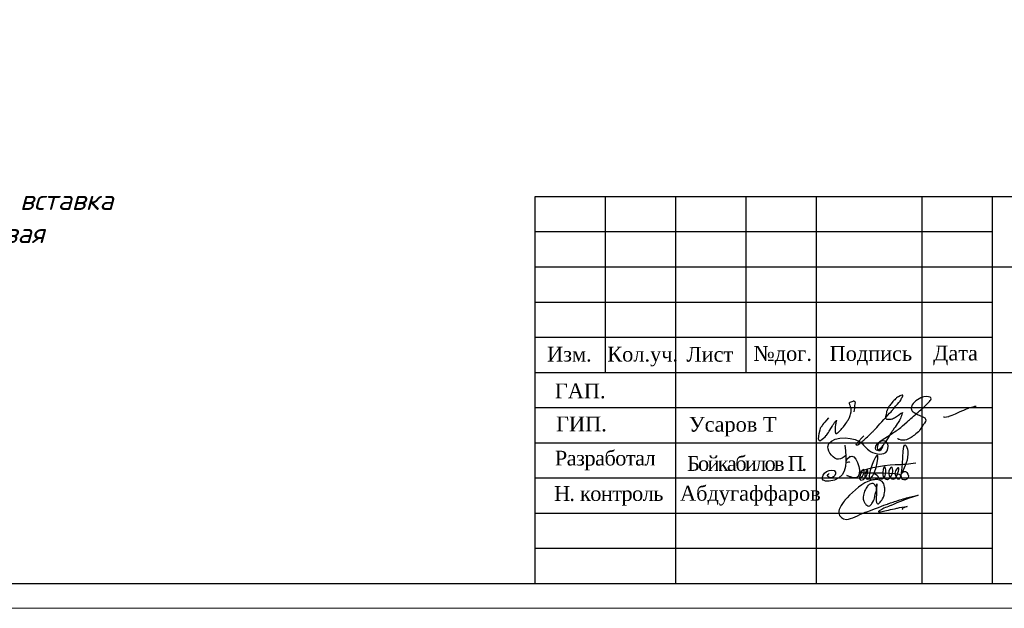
# Model space of a CAD drawing. Header units: millimetres. Extents: x 3960971 to 4113015, y -456608 to 60100.
# Tile 14 of 61: x 4018150 to 4032143, y -331110 to -322744. Entities that reach past the tile are written whole.
import ezdxf

# ---------------------------------------------------------------- set-up
doc = ezdxf.new("R2010")
doc.units = ezdxf.units.MM
doc.layers.add('SHTAMP', color=7, linetype='Continuous')
doc.layers.add('Формат', color=253, linetype='Continuous')
for name, color, linetype, lineweight in [('НАДПИСИ', 7, 'Continuous', 35), ('Элемент модели - Зона_Ном_пера__41', 7, 'Continuous', 25), ('ЭМ', 3, 'Continuous', 20)]:
    doc.layers.add(name, color=color, linetype=linetype, lineweight=lineweight)
doc.styles.add('seviyorum', font='times.ttf')
doc.styles.add('НВК_Ш_(3)_И', font='isocpeui.ttf', dxfattribs={"height": 3})

# ---------------------------------------------------------------- blocks, each defined once
blk = doc.blocks.new('*U161')
at = {"layer": 'ЭМ', "color": 0, "lineweight": 20, "ltscale": 0.5}
blk.add_lwpolyline([(0, 0), (594, 0), (594, 420), (0, 420)], close=True, dxfattribs=at)
at = {"layer": 'ЭМ', "color": 0, "lineweight": -2, "ltscale": 0.5}
blk.add_lwpolyline([(20, 5), (589, 5), (589, 415), (20, 415)], close=True, dxfattribs=at)
blk = doc.blocks.new('КАМКМ')
at = {"color": 5, "lineweight": 25, "ltscale": 0.9375}
for points in [[(1983704.6, 459888.5), (1983638.8, 459852.8), (1983538.6, 459967.2), (1983830.2, 460017.2), (1983932.1, 459926.1), (1984086, 459931.4), (1984080.6, 460011.9), (1984010.8, 460006.5), (1984009, 459933.2), (1984046.6, 459969), (1984043, 459985.1)], [(1983695.2, 459984.1), (1983600, 459660.6), (1983489.7, 459670), (1983527, 459740.4), (1983610.1, 459735.5), (1983574.2, 459682.3), (1983536.4, 459702.7), (1983549.7, 459721.2)], [(1984003.1, 459680.5), (1984052.1, 459677.5), (1984065.6, 459783.1), (1984046.4, 459708.2), (1984079, 459667.9), (1984138.6, 459740), (1984130.2, 459780.9), (1984101.3, 459720.7), (1984147.1, 459668.9), (1984186.9, 459729.1), (1984192.9, 459774.9), (1984162.7, 459744.8), (1984183.2, 459672.5), (1984251.9, 459986.9), (1984271.2, 459844.8), (1984229, 459729.1), (1984242.3, 459740), (1984270, 459730.3), (1984270, 459670.1), (1984221.8, 459672.5), (1984219.4, 459688.2), (1984154.1, 459718.3), (1983830.4, 459734.9), (1984162, 459803.7), (1984171.2, 459803.7), (1984351.1, 459820.6)], [(1983706.1, 459846), (1983759.1, 459882.4), (1983798.8, 459682.5), (1983713.9, 459704), (1983858, 459698), (1983870.2, 459757.2), (1983836.5, 459665), (1983881.6, 459677.1), (1983902.5, 459754.5), (1983880.9, 459692.6), (1983904.5, 459668.4), (1983993.4, 459891.1), (1983961.7, 459834.6), (1983952.3, 459663), (1984006.2, 459685.9), (1983963.8, 459720.8)]]:
    blk.add_spline(points, degree=3, dxfattribs=at)

msp = doc.modelspace()

# ---------------------------------------------------------------- linework, layer by layer
at = {"color": 7, "linetype": 'Continuous'}
for p, q in [((4025474.938, -325256.189, 38291.9), (4043974.938, -325256.189, 38291.9)), ((4025474.938, -330756.189, 38291.9), (4025474.938, -325256.189, 38291.9)), ((4026474.938, -327756.189, 38291.9), (4026474.938, -325256.189, 38291.9)), ((4027474.938, -330756.189, 38291.9), (4027474.938, -325256.189, 38291.9)), ((4028474.938, -327756.189, 38291.9), (4028474.938, -325256.189, 38291.9)), ((4029474.938, -330756.189, 38291.9), (4029474.938, -325256.189, 38291.9)), ((4030974.938, -330756.189, 38291.9), (4030974.938, -325256.189, 38291.9)), ((4031974.938, -330756.189, 38291.9), (4031974.938, -325256.189, 38291.9)), ((4031974.938, -326256.189, 38291.9), (4043974.938, -326256.189, 38291.9)), ((4025474.938, -327256.189, 38291.9), (4031974.938, -327256.189, 38291.9)), ((4025474.938, -327756.189, 38291.9), (4031974.938, -327756.189, 38291.9)), ((4031974.938, -327756.189, 38291.9), (4043974.938, -327756.189, 38291.9)), ((4031974.938, -329256.189, 38291.9), (4043974.938, -329256.189, 38291.9)), ((4025474.938, -330756.189, 38291.9), (4043974.938, -330756.189, 38291.9))]:
    msp.add_line(p, q, dxfattribs=at)
at = {"color": 7, "linetype": 'Continuous', "elevation": 38291.9}
for points in [[(4025474.938, -325756.189), (4031974.938, -325756.189)], [(4025474.938, -326256.189), (4031974.938, -326256.189)], [(4025474.938, -326756.189), (4031974.938, -326756.189)], [(4025474.938, -328256.189), (4031974.938, -328256.189)], [(4025474.938, -328756.189), (4031974.938, -328756.189)], [(4025474.938, -329256.189), (4031974.938, -329256.189)], [(4025474.938, -329756.189), (4031974.938, -329756.189)], [(4025474.938, -330256.189), (4031974.938, -330256.189)]]:
    msp.add_lwpolyline(points, dxfattribs=at)
at = {"layer": 'НАДПИСИ', "color": 186, "lineweight": 30, "true_color": 0x1c0070}
for points, knots in [([(4030145.579, -328659.83, 38291.9), (4030145.579, -328659.83, 38291.9), (4030047.077, -328762.535, 38291.9), (4030047.077, -328762.535, 38291.9), (4030047.077, -328762.535, 38291.9), (4030047.077, -328762.535, 38291.9), (4030025.904, -328791.067, 38291.9), (4030051.149, -328786.985, 38291.9), (4030051.149, -328786.985, 38291.9), (4030076.392, -328782.902, 38291.9), (4030095.114, -328760.902, 38291.9), (4030095.114, -328760.902, 38291.9), (4030095.114, -328760.902, 38291.9), (4030095.114, -328760.902, 38291.9), (4030198.447, -328672.882, 38291.9), (4030270.084, -328601.155, 38291.9), (4030270.084, -328601.155, 38291.9), (4030341.719, -328529.43, 38291.9), (4030550.109, -328296.312, 38291.9), (4030550.109, -328296.312, 38291.9), (4030550.109, -328296.312, 38291.9), (4030550.109, -328296.312, 38291.9), (4030652.682, -328174.055, 38291.9), (4030652.682, -328174.055, 38291.9), (4030652.682, -328174.055, 38291.9), (4030652.682, -328174.055, 38291.9), (4030665.709, -328167.547, 38291.9), (4030683.617, -328125.157, 38291.9), (4030683.617, -328125.157, 38291.9), (4030701.522, -328082.77, 38291.9), (4030708.032, -328076.26, 38291.9), (4030673.842, -328086.035, 38291.9), (4030673.842, -328086.035, 38291.9), (4030639.652, -328095.81, 38291.9), (4030600.584, -328130.045, 38291.9), (4030600.584, -328130.045, 38291.9), (4030600.584, -328130.045, 38291.9), (4030600.584, -328130.045, 38291.9), (4030543.599, -328188.73, 38291.9), (4030543.599, -328188.73, 38291.9), (4030543.599, -328188.73, 38291.9), (4030543.599, -328188.73, 38291.9), (4030502.899, -328239.262, 38291.9), (4030502.899, -328239.262, 38291.9), (4030502.899, -328239.262, 38291.9), (4030502.899, -328239.262, 38291.9), (4030468.707, -328314.252, 38291.9), (4030468.707, -328314.252, 38291.9), (4030468.707, -328314.252, 38291.9), (4030468.707, -328314.252, 38291.9), (4030458.944, -328371.305, 38291.9), (4030458.944, -328371.305, 38291.9), (4030458.944, -328371.305, 38291.9), (4030458.944, -328371.305, 38291.9), (4030449.157, -328415.305, 38291.9), (4030470.329, -328420.202, 38291.9), (4030470.329, -328420.202, 38291.9), (4030491.502, -328425.102, 38291.9), (4030553.362, -328416.947, 38291.9), (4030553.362, -328416.947, 38291.9), (4030553.362, -328416.947, 38291.9), (4030553.362, -328416.947, 38291.9), (4030610.347, -328384.345, 38291.9), (4030610.347, -328384.345, 38291.9), (4030610.347, -328384.345, 38291.9), (4030610.347, -328384.345, 38291.9), (4030673.842, -328338.702, 38291.9), (4030673.842, -328338.702, 38291.9), (4030673.842, -328338.702, 38291.9), (4030673.842, -328338.702, 38291.9), (4030695.014, -328327.295, 38291.9), (4030695.014, -328327.295, 38291.9), (4030695.014, -328327.295, 38291.9), (4030695.014, -328327.295, 38291.9), (4030664.077, -328421.835, 38291.9), (4030664.077, -328421.835, 38291.9), (4030664.077, -328421.835, 38291.9), (4030664.077, -328421.835, 38291.9), (4030540.344, -328607.665, 38291.9), (4030540.344, -328607.665, 38291.9), (4030540.344, -328607.665, 38291.9), (4030512.864, -328646.04, 38291.9), (4030357.702, -328895.25, 38291.9), (4030323.814, -328860.345, 38291.9), (4030323.814, -328860.345, 38291.9), (4030253.654, -328788.105, 38291.9), (4030559.737, -328619.745, 38291.9), (4030605.459, -328588.92, 38291.9), (4030605.459, -328588.92, 38291.9), (4030605.459, -328588.92, 38291.9), (4030652.692, -328555.49, 38291.9), (4030761.762, -328459.325, 38291.9), (4030761.762, -328459.325, 38291.9), (4030870.832, -328363.162, 38291.9), (4030995.394, -328253.935, 38291.9), (4030995.394, -328253.935, 38291.9), (4030995.394, -328253.935, 38291.9), (4031016.432, -328231.78, 38291.9), (4031125.537, -328132.327, 38291.9), (4031090.629, -328110.485, 38291.9), (4031090.629, -328110.485, 38291.9), (4031023.187, -328068.307, 38291.9), (4030866.157, -328166.047, 38291.9), (4030833.399, -328219.7, 38291.9), (4030833.399, -328219.7, 38291.9), (4030815.492, -328249.047, 38291.9), (4030822.012, -328294.68, 38291.9), (4030835.032, -328307.722, 38291.9), (4030835.032, -328307.722, 38291.9), (4030868.517, -328341.262, 38291.9), (4030965.352, -328374.605, 38291.9), (4031011.667, -328401.457, 38291.9), (4031011.667, -328401.457, 38291.9), (4031011.667, -328401.457, 38291.9), (4031036.082, -328440.582, 38291.9), (4031006.779, -328479.705, 38291.9), (4031006.779, -328479.705, 38291.9), (4030977.477, -328518.827, 38291.9), (4030928.192, -328598.555, 38291.9), (4030928.192, -328598.555, 38291.9), (4030928.192, -328598.555, 38291.9), (4030928.192, -328598.555, 38291.9), (4030841.944, -328665.532, 38291.9), (4030841.944, -328665.532, 38291.9), (4030841.944, -328665.532, 38291.9), (4030810.992, -328689.57, 38291.9), (4030738.642, -328723.345, 38291.9), (4030698.569, -328721.667, 38291.9), (4030698.569, -328721.667, 38291.9), (4030691.647, -328721.38, 38291.9), (4030677.712, -328724.42, 38291.9), (4030652.682, -328711.992, 38291.9), (4030652.682, -328711.992, 38291.9), (4030627.649, -328699.567, 38291.9), (4030626.632, -328700.585, 38291.9), (4030626.632, -328700.585, 38291.9)], [0, 0, 0, 0, 0.029411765, 0.029411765, 0.029411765, 0.044117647, 0.058823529, 0.058823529, 0.058823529, 0.073529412, 0.088235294, 0.088235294, 0.088235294, 0.102941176, 0.117647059, 0.117647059, 0.117647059, 0.132352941, 0.147058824, 0.147058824, 0.147058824, 0.161764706, 0.176470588, 0.176470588, 0.176470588, 0.191176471, 0.205882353, 0.205882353, 0.205882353, 0.220588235, 0.235294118, 0.235294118, 0.235294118, 0.25, 0.264705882, 0.264705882, 0.264705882, 0.279411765, 0.294117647, 0.294117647, 0.294117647, 0.308823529, 0.323529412, 0.323529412, 0.323529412, 0.338235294, 0.352941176, 0.352941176, 0.352941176, 0.367647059, 0.382352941, 0.382352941, 0.382352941, 0.397058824, 0.411764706, 0.411764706, 0.411764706, 0.426470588, 0.441176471, 0.441176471, 0.441176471, 0.455882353, 0.470588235, 0.470588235, 0.470588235, 0.485294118, 0.5, 0.5, 0.5, 0.514705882, 0.529411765, 0.529411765, 0.529411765, 0.544117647, 0.558823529, 0.558823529, 0.558823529, 0.573529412, 0.588235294, 0.588235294, 0.588235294, 0.602941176, 0.617647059, 0.617647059, 0.617647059, 0.632352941, 0.647058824, 0.647058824, 0.647058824, 0.661764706, 0.676470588, 0.676470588, 0.676470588, 0.691176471, 0.705882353, 0.705882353, 0.705882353, 0.720588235, 0.735294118, 0.735294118, 0.735294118, 0.75, 0.764705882, 0.764705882, 0.764705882, 0.779411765, 0.794117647, 0.794117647, 0.794117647, 0.808823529, 0.823529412, 0.823529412, 0.823529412, 0.838235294, 0.852941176, 0.852941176, 0.852941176, 0.867647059, 0.882352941, 0.882352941, 0.882352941, 0.897058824, 0.911764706, 0.911764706, 0.911764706, 0.926470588, 0.941176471, 0.941176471, 0.941176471, 0.955882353, 0.970588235, 0.970588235, 0.970588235, 0.985294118, 1, 1, 1, 1]), ([(4029643.274, -328400.642, 38291.9), (4029556.987, -328500.082, 38291.9), (4029543.967, -328527.797, 38291.9), (4029543.967, -328527.797, 38291.9), (4029543.967, -328527.797, 38291.9), (4029543.967, -328527.797, 38291.9), (4029524.832, -328545.915, 38291.9), (4029508.144, -328628.86, 38291.9), (4029508.144, -328628.86, 38291.9), (4029491.457, -328711.802, 38291.9), (4029506.702, -328725.65, 38291.9), (4029522.797, -328726.667, 38291.9), (4029522.797, -328726.667, 38291.9), (4029538.889, -328727.685, 38291.9), (4029620.079, -328648.02, 38291.9), (4029620.079, -328648.02, 38291.9), (4029620.079, -328648.02, 38291.9), (4029620.079, -328648.02, 38291.9), (4029667.287, -328570.992, 38291.9), (4029667.287, -328570.992, 38291.9), (4029667.287, -328570.992, 38291.9), (4029667.287, -328570.992, 38291.9), (4029705.147, -328508.235, 38291.9), (4029705.147, -328508.235, 38291.9), (4029705.147, -328508.235, 38291.9), (4029705.147, -328508.235, 38291.9), (4029732.817, -328464.225, 38291.9), (4029732.817, -328464.225, 38291.9), (4029732.817, -328464.225, 38291.9), (4029732.817, -328464.225, 38291.9), (4029758.867, -328434.877, 38291.9), (4029758.867, -328434.877, 38291.9), (4029758.867, -328434.877, 38291.9), (4029758.867, -328434.877, 38291.9), (4029741.777, -328504.97, 38291.9), (4029741.777, -328504.97, 38291.9), (4029741.777, -328504.97, 38291.9), (4029741.777, -328504.97, 38291.9), (4029737.704, -328581.595, 38291.9), (4029737.704, -328581.595, 38291.9), (4029737.704, -328581.595, 38291.9), (4029737.704, -328581.595, 38291.9), (4029742.592, -328612.565, 38291.9), (4029742.592, -328612.565, 38291.9), (4029742.592, -328612.565, 38291.9), (4029742.592, -328612.565, 38291.9), (4029747.479, -328630.492, 38291.9), (4029771.894, -328617.452, 38291.9), (4029771.894, -328617.452, 38291.9), (4029796.312, -328604.41, 38291.9), (4029822.359, -328568.552, 38291.9), (4029822.359, -328568.552, 38291.9), (4029822.359, -328568.552, 38291.9), (4029822.359, -328568.552, 38291.9), (4029871.202, -328513.122, 38291.9), (4029871.202, -328513.122, 38291.9), (4029871.202, -328513.122, 38291.9), (4029871.202, -328513.122, 38291.9), (4029915.169, -328446.285, 38291.9), (4029915.169, -328446.285, 38291.9), (4029915.169, -328446.285, 38291.9), (4029915.169, -328446.285, 38291.9), (4029942.839, -328399.02, 38291.9), (4029942.839, -328399.02, 38291.9), (4029942.839, -328399.02, 38291.9), (4029942.839, -328399.02, 38291.9), (4029964.009, -328332.182, 38291.9), (4029964.009, -328332.182, 38291.9), (4029964.009, -328332.182, 38291.9), (4029964.009, -328332.182, 38291.9), (4029964.827, -328278.385, 38291.9), (4029964.827, -328278.385, 38291.9), (4029964.827, -328278.385, 38291.9), (4029964.827, -328278.385, 38291.9), (4029952.602, -328224.597, 38291.9), (4029952.602, -328224.597, 38291.9), (4029952.602, -328224.597, 38291.9), (4029952.602, -328224.597, 38291.9), (4029939.584, -328188.73, 38291.9), (4029939.584, -328188.73, 38291.9), (4029939.584, -328188.73, 38291.9), (4029939.584, -328188.73, 38291.9), (4029997.374, -328161.43, 38291.9), (4029997.374, -328161.43, 38291.9), (4029997.374, -328161.43, 38291.9), (4029997.374, -328161.43, 38291.9), (4030024.239, -328167.547, 38291.9), (4030020.984, -328191.995, 38291.9), (4030020.984, -328191.995, 38291.9), (4030015.337, -328234.462, 38291.9), (4030012.317, -328275.062, 38291.9), (4030004.712, -328317.507, 38291.9)], [0, 0, 0, 0, 0.043478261, 0.043478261, 0.043478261, 0.065217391, 0.086956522, 0.086956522, 0.086956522, 0.108695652, 0.130434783, 0.130434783, 0.130434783, 0.152173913, 0.173913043, 0.173913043, 0.173913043, 0.195652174, 0.217391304, 0.217391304, 0.217391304, 0.239130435, 0.260869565, 0.260869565, 0.260869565, 0.282608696, 0.304347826, 0.304347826, 0.304347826, 0.326086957, 0.347826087, 0.347826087, 0.347826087, 0.369565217, 0.391304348, 0.391304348, 0.391304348, 0.413043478, 0.434782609, 0.434782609, 0.434782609, 0.456521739, 0.47826087, 0.47826087, 0.47826087, 0.5, 0.52173913, 0.52173913, 0.52173913, 0.543478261, 0.565217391, 0.565217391, 0.565217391, 0.586956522, 0.608695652, 0.608695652, 0.608695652, 0.630434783, 0.652173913, 0.652173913, 0.652173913, 0.673913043, 0.695652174, 0.695652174, 0.695652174, 0.717391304, 0.739130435, 0.739130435, 0.739130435, 0.760869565, 0.782608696, 0.782608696, 0.782608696, 0.804347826, 0.826086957, 0.826086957, 0.826086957, 0.847826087, 0.869565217, 0.869565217, 0.869565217, 0.891304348, 0.913043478, 0.913043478, 0.913043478, 0.934782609, 0.956521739, 0.956521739, 0.956521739, 0.97826087, 1, 1, 1, 1]), ([(4031279.479, -328387.6, 38291.9), (4031279.479, -328387.6, 38291.9), (4031305.539, -328397.387, 38291.9), (4031352.747, -328382.712, 38291.9), (4031352.747, -328382.712, 38291.9), (4031399.957, -328368.04, 38291.9), (4031637.659, -328260.455, 38291.9), (4031637.659, -328260.455, 38291.9), (4031637.659, -328260.455, 38291.9), (4031637.659, -328260.455, 38291.9), (4031717.427, -328237.64, 38291.9), (4031745.109, -328236.007, 38291.9)], [0, 0, 0, 0, 0.333333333, 0.333333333, 0.333333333, 0.5, 0.666666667, 0.666666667, 0.666666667, 0.833333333, 1, 1, 1, 1]), ([(4029946.092, -329028.245, 38291.9), (4029946.092, -329028.245, 38291.9), (4029920.034, -329042.917, 38291.9), (4029897.252, -329033.132, 38291.9), (4029897.252, -329033.132, 38291.9), (4029874.467, -329023.345, 38291.9), (4029952.614, -328943.477, 38291.9), (4029952.614, -328943.477, 38291.9)], [0, 0, 0, 0, 0.5, 0.5, 0.5, 0.75, 1, 1, 1, 1]), ([(4030327.832, -329413.456, 38291.9), (4030328.407, -329388.676, 38291.9), (4030312.227, -329351.666, 38291.9), (4030287.982, -329341.001, 38291.9), (4030287.982, -329341.001, 38291.9), (4030260.502, -329328.911, 38291.9), (4030223.647, -329345.736, 38291.9), (4030207.517, -329362.941, 38291.9), (4030207.517, -329362.941, 38291.9), (4030176.147, -329396.396, 38291.9), (4030155.887, -329452.181, 38291.9), (4030155.887, -329452.181, 38291.9), (4030155.887, -329452.181, 38291.9), (4030137.122, -329489.771, 38291.9), (4030131.937, -329580.581, 38291.9), (4030159.937, -329614.436, 38291.9), (4030159.937, -329614.436, 38291.9), (4030183.782, -329643.266, 38291.9), (4030225.022, -329671.196, 38291.9), (4030254.087, -329628.636, 38291.9), (4030254.087, -329628.636, 38291.9), (4030311.352, -329544.786, 38291.9), (4030295.797, -329525.591, 38291.9), (4030325.962, -329434.941, 38291.9), (4030325.962, -329434.941, 38291.9), (4030327.987, -329428.856, 38291.9), (4030331.022, -329338.601, 38291.9), (4030331.022, -329338.601, 38291.9), (4030331.022, -329338.601, 38291.9), (4030331.022, -329338.601, 38291.9), (4030321.912, -329552.576, 38291.9), (4030321.912, -329552.576, 38291.9), (4030321.912, -329552.576, 38291.9), (4030321.912, -329552.576, 38291.9), (4030319.887, -329591.111, 38291.9), (4030327.987, -329604.296, 38291.9), (4030327.987, -329604.296, 38291.9), (4030336.087, -329617.481, 38291.9), (4030345.197, -329631.681, 38291.9), (4030356.332, -329622.551, 38291.9), (4030356.332, -329622.551, 38291.9), (4030389.642, -329595.236, 38291.9), (4030421.602, -329543.791, 38291.9), (4030434.282, -329501.871, 38291.9), (4030434.282, -329501.871, 38291.9), (4030444.407, -329468.406, 38291.9), (4030444.412, -329415.666, 38291.9), (4030443.397, -329403.501, 38291.9), (4030443.397, -329403.501, 38291.9), (4030439.657, -329358.621, 38291.9), (4030422.482, -329313.426, 38291.9), (4030379.617, -329291.951, 38291.9), (4030379.617, -329291.951, 38291.9), (4030242.142, -329223.081, 38291.9), (4029950.367, -329486.096, 38291.9), (4029877.492, -329571.846, 38291.9), (4029877.492, -329571.846, 38291.9), (4029844.557, -329610.596, 38291.9), (4029771.177, -329736.246, 38291.9), (4029802.577, -329791.906, 38291.9), (4029802.577, -329791.906, 38291.9), (4029865.457, -329903.356, 38291.9), (4030072.162, -329782.526, 38291.9), (4030155.792, -329749.316, 38291.9), (4030155.792, -329749.316, 38291.9), (4030155.792, -329749.316, 38291.9), (4030488.952, -329624.581, 38291.9), (4030488.952, -329624.581, 38291.9), (4030488.952, -329624.581, 38291.9), (4030488.952, -329624.581, 38291.9), (4030641.817, -329572.861, 38291.9), (4030704.582, -329554.606, 38291.9), (4030704.582, -329554.606, 38291.9), (4030767.347, -329536.351, 38291.9), (4030918.187, -329501.871, 38291.9), (4030918.187, -329501.871, 38291.9), (4030918.187, -329501.871, 38291.9), (4030795.977, -329541.711, 38291.9), (4030654.942, -329594.436, 38291.9), (4030534.362, -329646.831, 38291.9), (4030534.362, -329646.831, 38291.9), (4030471.202, -329674.271, 38291.9), (4030418.527, -329688.486, 38291.9), (4030365.442, -329725.991, 38291.9), (4030365.442, -329725.991, 38291.9), (4030365.442, -329725.991, 38291.9), (4030347.027, -329742.731, 38291.9), (4030371.322, -329739.686, 38291.9), (4030371.322, -329739.686, 38291.9), (4030395.617, -329736.641, 38291.9), (4030619.342, -329684.921, 38291.9), (4030619.342, -329684.921, 38291.9), (4030619.342, -329684.921, 38291.9), (4030619.342, -329684.921, 38291.9), (4030764.107, -329660.586, 38291.9), (4030764.107, -329660.586, 38291.9), (4030764.107, -329660.586, 38291.9), (4030764.107, -329660.586, 38291.9), (4030697.292, -329689.996, 38291.9), (4030697.292, -329689.996, 38291.9), (4030697.292, -329689.996, 38291.9), (4030697.292, -329689.996, 38291.9), (4030687.672, -329698.101, 38291.9), (4030697.797, -329704.696, 38291.9)], [0, 0, 0, 0, 0.038461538, 0.038461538, 0.038461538, 0.057692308, 0.076923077, 0.076923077, 0.076923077, 0.096153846, 0.115384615, 0.115384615, 0.115384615, 0.134615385, 0.153846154, 0.153846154, 0.153846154, 0.173076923, 0.192307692, 0.192307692, 0.192307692, 0.211538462, 0.230769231, 0.230769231, 0.230769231, 0.25, 0.269230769, 0.269230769, 0.269230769, 0.288461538, 0.307692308, 0.307692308, 0.307692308, 0.326923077, 0.346153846, 0.346153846, 0.346153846, 0.365384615, 0.384615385, 0.384615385, 0.384615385, 0.403846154, 0.423076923, 0.423076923, 0.423076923, 0.442307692, 0.461538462, 0.461538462, 0.461538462, 0.480769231, 0.5, 0.5, 0.5, 0.519230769, 0.538461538, 0.538461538, 0.538461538, 0.557692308, 0.576923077, 0.576923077, 0.576923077, 0.596153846, 0.615384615, 0.615384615, 0.615384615, 0.634615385, 0.653846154, 0.653846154, 0.653846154, 0.673076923, 0.692307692, 0.692307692, 0.692307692, 0.711538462, 0.730769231, 0.730769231, 0.730769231, 0.75, 0.769230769, 0.769230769, 0.769230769, 0.788461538, 0.807692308, 0.807692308, 0.807692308, 0.826923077, 0.846153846, 0.846153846, 0.846153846, 0.865384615, 0.884615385, 0.884615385, 0.884615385, 0.903846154, 0.923076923, 0.923076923, 0.923076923, 0.942307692, 0.961538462, 0.961538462, 0.961538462, 0.980769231, 1, 1, 1, 1])]:
    msp.add_open_spline(points, degree=3, knots=knots, dxfattribs=at)

# ---------------------------------------------------------------- block references
at = {"lineweight": 25, "xscale": 1.537509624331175, "yscale": 1.537509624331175, "zscale": 1.537509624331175}
msp.add_blockref('КАМКМ', (979925.057, -1036020.137, 38291.9), dxfattribs=at)
at = {"layer": 'Формат', "color": 0, "lineweight": 25, "xscale": 70.70707070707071, "yscale": 70.70707070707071, "zscale": 70.70707070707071}
msp.add_blockref('*U161', (4002328.473, -331109.724, 38291.9), dxfattribs=at)

# ---------------------------------------------------------------- texts
at = {"layer": 'SHTAMP', "color": 7, "lineweight": 25, "insert": (4017565.225, -325579.775, 37046.937), "char_height": 282.82828, "width": 5367.64102, "attachment_point": 5, "style": 'НВК_Ш_(3)_И'}
msp.add_mtext('{\\C256;Демонтажная вставка \\Pфланцевая}', dxfattribs=at)
at = {"layer": 'Элемент модели - Зона_Ном_пера__41', "color": 0, "linetype": 'Continuous', "lineweight": 5, "char_height": 210, "attachment_point": 1, "style": 'seviyorum'}
for s, insert in [('Изм.', (4025644.715, -327392.386, 38291.9)), ('Кол.уч.', (4026500.983, -327392.386, 38291.9)), ('Лист', (4027626.086, -327394.631, 38291.9)), ('№дог.', (4028577.714, -327382.581, 38291.9)), ('Подпись', (4029659.591, -327382.581, 38291.9)), ('Дата', (4031130.704, -327376.863, 38291.9)), ('ГАП.', (4025755.685, -327914.568, 38291.9)), ('ГИП.', (4025772.863, -328383.635, 38291.9)), ('Усаров Т', (4027659.856, -328389.306, 38291.9)), ('{\\T0.95;Разработал}', (4025755.685, -328869.86, 38291.9)), ('{\\T0.85;Бойкабилов П.}', (4027635.32, -328946.352, 38291.9)), ('{\\T0.95;Н. контроль}', (4025744.241, -329373.249, 38291.9)), ('Абдугаффаров', (4027533.709, -329370.278, 38291.9))]:
    msp.add_mtext(s, dxfattribs=dict(at, insert=insert))

doc.saveas('drawing.dxf')
